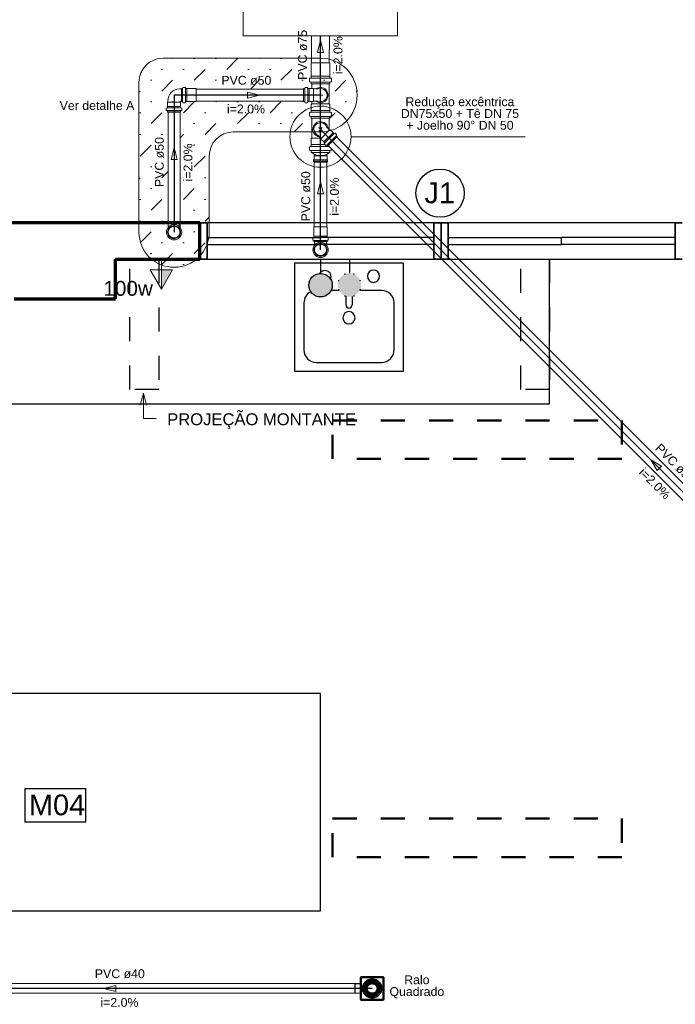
# Model space of a CAD drawing. Header units: metres. Extents: x -32 to 570, y -81 to 66.
# Tile 8 of 27: x -7.19 to -4.47, y -5.62 to -1.54. Entities that reach past the tile are written whole.
import ezdxf

# ---------------------------------------------------------------- set-up
doc = ezdxf.new("R2010")
doc.units = ezdxf.units.M
doc.linetypes.add('_Tracejado pequeno', pattern=[0.00225, 0.0015, -0.00075])
doc.linetypes.add('_Traço Ponto', pattern=[0.015, 0.01, -0.0025, 0, -0.0025])
for name, color, linetype, lineweight in [('A-ANNO-NOTE', 131, 'Continuous', 9), ('A-DETL', 90, 'Continuous', 25), ('A-DETL-GENF', 92, 'Continuous', 25), ('A-GLAZ', 151, 'Continuous', 25), ('A-WALL', 113, 'Continuous', 25), ('Cotas', 1, 'Continuous', 5), ('CV-Colunas', 1, 'Continuous', 30), ('CV-Textos coluna', 7, 'Continuous', 20), ('G-ANNO-TEXT', 231, 'Continuous', 9), ('P-HATCH', 8, 'Continuous', 5), ('P-SANR-FIXT', 6, 'Continuous', 25), ('Q-CASE', 31, 'Continuous', 25), ('Simbolos', 5, 'Continuous', 0), ('Simbolos_int', 174, 'Continuous', 5), ('TQ-Sentido tubo', 9, 'Continuous', 20), ('TQ-Tubos detalhe', 3, 'Continuous', 30)]:
    doc.layers.add(name, color=color, linetype=linetype, lineweight=lineweight)
doc.layers.add('Tinterno', color=9, linetype='Continuous')
doc.styles.add('Arial', font='arial.ttf', dxfattribs={"height": 0.049177})
doc.styles.add('Arial_1', font='arial.ttf', dxfattribs={"height": 0.061471})
doc.styles.add('Arial_6', font='arial.ttf', dxfattribs={"height": 0.086059})

# ---------------------------------------------------------------- blocks, each defined once
blk = doc.blocks.new('grq100mp')
at = {"layer": 'Tinterno'}
for p, q in [((-47.1, -44.1), (-47.1, 44.1)), ((-44.1, 47.1), (44.1, 47.1)), ((47.1, -44.1), (47.1, 44.1)), ((-40, 0.8), (-20, 0.8)), ((-39.3, 7.5), (-19.7, 3.3)), ((-38.9, 9.1), (-19.4, 5)), ((-36.9, 15.5), (-18.6, 7.4)), ((-36.2, 17), (-17.9, 8.9)), ((-32.9, 22.8), (-16.7, 11.1)), ((-31.9, 24.2), (-15.7, 12.4)), ((-27.4, 29.2), (-14, 14.3)), ((-26.1, 30.3), (-12.7, 15.4)), ((-20.7, 34.2), (-10.7, 16.9)), ((-19.3, 35.1), (-9.3, 17.7)), ((-13.2, 37.8), (-7, 18.7)), ((-11.5, 38.3), (-5.4, 19.3)), ((-5, 39.7), (-2.9, 19.8)), ((-3.3, 39.9), (-1.2, 20)), ((3.3, 39.9), (1.2, 20)), ((5, 39.7), (2.9, 19.8)), ((11.6, 38.3), (5.4, 19.3)), ((13.2, 37.8), (7, 18.7)), ((19.3, 35.1), (9.3, 17.7)), ((20.7, 34.2), (10.7, 16.9)), ((26.1, 30.3), (12.7, 15.4)), ((27.4, 29.2), (14, 14.3)), ((31.9, 24.2), (15.7, 12.4)), ((32.9, 22.8), (16.7, 11.1)), ((36.2, 17), (17.9, 8.9)), ((36.9, 15.5), (18.6, 7.4)), ((38.9, 9.1), (19.4, 5)), ((39.3, 7.5), (19.7, 3.3)), ((40, 0.8), (20, 0.8)), ((-40, -0.9), (-20, -0.9)), ((-39.3, -7.5), (-19.7, -3.3)), ((-38.9, -9.1), (-19.4, -5)), ((-36.9, -15.5), (-18.6, -7.4)), ((-36.2, -17), (-17.9, -8.9)), ((-32.9, -22.8), (-16.7, -11.1)), ((-31.9, -24.2), (-15.7, -12.4)), ((-27.4, -29.2), (-14, -14.3)), ((-26.1, -30.3), (-12.7, -15.4)), ((-20.7, -34.2), (-10.7, -16.9)), ((-19.3, -35.1), (-9.3, -17.7)), ((-13.2, -37.8), (-7, -18.7)), ((-11.6, -38.3), (-5.4, -19.3)), ((-5, -39.7), (-2.9, -19.8)), ((-3.3, -39.9), (-1.2, -20)), ((3.3, -39.9), (1.2, -20)), ((5, -39.7), (2.9, -19.8)), ((11.5, -38.3), (5.4, -19.3)), ((13.2, -37.8), (7, -18.7)), ((19.3, -35.1), (9.3, -17.7)), ((20.7, -34.2), (10.7, -16.9)), ((26.1, -30.3), (12.7, -15.4)), ((27.4, -29.2), (14, -14.3)), ((31.9, -24.2), (15.7, -12.4)), ((32.9, -22.8), (16.7, -11.1)), ((36.2, -17), (17.9, -8.9)), ((36.9, -15.5), (18.6, -7.4)), ((38.9, -9.1), (19.4, -5)), ((39.3, -7.5), (19.7, -3.3)), ((40, -0.9), (20, -0.9)), ((-44.1, -47.1), (44.1, -47.1))]:
    blk.add_line(p, q, dxfattribs=at)
for centre, radius, start, end in [((-44.1, 44.1), 3, 90, 180), ((44.1, 44.1), 3, 0, 90), ((0, 0), 40, 169.2176, 178.7824), ((0, 0), 39, 169.2489, 178.7511), ((0, 0), 40, 157.2176, 166.7824), ((0, 0), 39, 157.2489, 166.7511), ((0, 0), 40, 145.2176, 154.7824), ((0, 0), 39, 145.2489, 154.7511), ((0, 0), 40, 133.2176, 142.7824), ((0, 0), 39, 133.2489, 142.7511), ((0, 0), 40, 121.2176, 130.7824), ((0, 0), 39, 121.2489, 130.7511), ((0, 0), 21, 170.3197, 177.6803), ((0, 0), 21, 158.3197, 165.6803), ((0, 0), 20, 170.4358, 177.5642), ((0, 0), 20, 158.4358, 165.5642), ((0, 0), 40, 109.2176, 118.7824), ((0, 0), 39, 109.2489, 118.7511), ((0, 0), 21, 146.3197, 153.6803), ((0, 0), 20, 146.4358, 153.5642), ((0, 0), 21, 134.3197, 141.6803), ((0, 0), 20, 134.4358, 141.5642), ((0, 0), 21, 122.3197, 129.6803), ((0, 0), 20, 122.4358, 129.5642), ((0, 0), 40, 97.2176, 106.7824), ((0, 0), 39, 97.2489, 106.7511), ((0, 0), 21, 110.3197, 117.6803), ((0, 0), 20, 110.4358, 117.5642), ((0, 0), 21, 98.3197, 105.6803), ((0, 0), 20, 98.4358, 105.5642), ((0, 0), 40, 85.2176, 94.7824), ((0, 0), 39, 85.2489, 94.7511), ((0, 0), 21, 86.3197, 93.6803), ((0, 0), 20, 86.4358, 93.5642), ((0, 0), 20, 74.4358, 81.5642), ((0, 0), 21, 74.3197, 81.6803), ((0, 0), 39, 73.2489, 82.7511), ((0, 0), 40, 73.2176, 82.7824), ((0, 0), 20, 62.4358, 69.5642), ((0, 0), 21, 62.3197, 69.6803), ((0, 0), 20, 50.4358, 57.5642), ((0, 0), 21, 50.3197, 57.6803), ((0, 0), 39, 61.2489, 70.7511), ((0, 0), 40, 61.2176, 70.7824), ((0, 0), 20, 38.4358, 45.5642), ((0, 0), 21, 38.3197, 45.6803), ((0, 0), 20, 26.4358, 33.5642), ((0, 0), 21, 26.3197, 33.6803), ((0, 0), 20, 14.4358, 21.5642), ((0, 0), 21, 14.3197, 21.6803), ((0, 0), 20, 2.4358, 9.5642), ((0, 0), 39, 49.2489, 58.7511), ((0, 0), 40, 49.2176, 58.7824), ((0, 0), 21, 2.3197, 9.6803), ((0, 0), 39, 37.2489, 46.7511), ((0, 0), 40, 37.2176, 46.7824), ((0, 0), 39, 25.2489, 34.7511), ((0, 0), 40, 25.2176, 34.7824), ((0, 0), 39, 13.2489, 22.7511), ((0, 0), 40, 13.2176, 22.7824), ((0, 0), 39, 1.2489, 10.7511), ((0, 0), 40, 1.2176, 10.7824), ((0, 0), 40, 181.2176, 190.7824), ((0, 0), 39, 181.2489, 190.7511), ((0, 0), 40, 193.2176, 202.7824), ((0, 0), 39, 193.2489, 202.7511), ((0, 0), 40, 205.2176, 214.7824), ((0, 0), 39, 205.2489, 214.7511), ((0, 0), 40, 217.2176, 226.7824), ((0, 0), 39, 217.2489, 226.7511), ((0, 0), 40, 229.2176, 238.7824), ((0, 0), 39, 229.2489, 238.7511), ((0, 0), 21, 182.3197, 189.6803), ((0, 0), 21, 194.3197, 201.6803), ((0, 0), 20, 182.4358, 189.5642), ((0, 0), 20, 194.4358, 201.5642), ((0, 0), 40, 241.2176, 250.7824), ((0, 0), 21, 206.3197, 213.6803), ((0, 0), 39, 241.2489, 250.7511), ((0, 0), 20, 206.4358, 213.5642), ((0, 0), 21, 218.3197, 225.6803), ((0, 0), 20, 218.4358, 225.5642), ((0, 0), 21, 230.3197, 237.6803), ((0, 0), 20, 230.4358, 237.5642), ((0, 0), 40, 253.2176, 262.7824), ((0, 0), 39, 253.2489, 262.7511), ((0, 0), 21, 242.3197, 249.6803), ((0, 0), 20, 242.4358, 249.5642), ((0, 0), 21, 254.3197, 261.6803), ((0, 0), 20, 254.4358, 261.5642), ((0, 0), 40, 265.2176, 274.7824), ((0, 0), 39, 265.2489, 274.7511), ((0, 0), 21, 266.3197, 273.6803), ((0, 0), 20, 266.4358, 273.5642), ((0, 0), 20, 278.4358, 285.5642), ((0, 0), 21, 278.3197, 285.6803), ((0, 0), 39, 277.2489, 286.7511), ((0, 0), 40, 277.2176, 286.7824), ((0, 0), 20, 290.4358, 297.5642), ((0, 0), 21, 290.3197, 297.6803), ((0, 0), 20, 302.4358, 309.5642), ((0, 0), 21, 302.3197, 309.6803), ((0, 0), 39, 289.2489, 298.7511), ((0, 0), 40, 289.2176, 298.7824), ((0, 0), 20, 314.4358, 321.5642), ((0, 0), 21, 314.3197, 321.6803), ((0, 0), 20, 326.4358, 333.5642), ((0, 0), 21, 326.3197, 333.6803), ((0, 0), 20, 338.4358, 345.5642), ((0, 0), 21, 338.3197, 345.6803), ((0, 0), 20, 350.4358, 357.5642), ((0, 0), 39, 301.2489, 310.7511), ((0, 0), 21, 350.3197, 357.6803), ((0, 0), 40, 301.2176, 310.7824), ((0, 0), 39, 313.2489, 322.7511), ((0, 0), 40, 313.2176, 322.7824), ((0, 0), 39, 325.2489, 334.7511), ((0, 0), 40, 325.2176, 334.7824), ((0, 0), 39, 337.2489, 346.7511), ((0, 0), 40, 337.2176, 346.7824), ((0, 0), 39, 349.2489, 358.7511), ((0, 0), 40, 349.2176, 358.7824), ((-44.1, -44.1), 3, 180, 270), ((44.1, -44.1), 3, 270, 0)]:
    blk.add_arc(centre, radius, start, end, dxfattribs=at)

msp = doc.modelspace()

# ---------------------------------------------------------------- hatches: boundary and pattern name
at = {"layer": 'A-ANNO-NOTE'}
msp.add_hatch(color=253, dxfattribs=at).paths.add_polyline_path([(-6.6024, -2.5815), (-6.5559, -2.5815), (-6.6024, -2.6621)], flags=0)
at = {"layer": 'A-DETL-GENF'}
for color, points in [(256, [(-5.9423, -2.6938), (-5.9297, -2.6921), (-5.918, -2.6872), (-5.9079, -2.6795), (-5.8999, -2.6688), (-5.8953, -2.6577), (-5.8938, -2.6444), (-5.8953, -2.6326), (-5.9007, -2.6201), (-5.9079, -2.6108), (-5.918, -2.603), (-5.9297, -2.5982), (-5.9423, -2.5965), (-5.9549, -2.5982), (-5.9666, -2.603), (-5.9767, -2.6108), (-5.9844, -2.6208), (-5.9892, -2.6326), (-5.9909, -2.6451), (-5.9892, -2.6577), (-5.9844, -2.6695), (-5.9767, -2.6795), (-5.9666, -2.6872), (-5.9549, -2.6921)]), (5, [(-5.8224, -2.6931), (-5.8098, -2.6914), (-5.7981, -2.6865), (-5.788, -2.6788), (-5.7803, -2.6688), (-5.7754, -2.657), (-5.7738, -2.6444), (-5.7754, -2.6319), (-5.7803, -2.6201), (-5.788, -2.6101), (-5.7981, -2.6023), (-5.8098, -2.5975), (-5.8224, -2.5958), (-5.835, -2.5975), (-5.8467, -2.6023), (-5.8568, -2.6101), (-5.8645, -2.6201), (-5.8694, -2.6319), (-5.871, -2.6444), (-5.8694, -2.657), (-5.8645, -2.6688), (-5.8566, -2.679), (-5.8467, -2.6865), (-5.835, -2.6914)])]:
    msp.add_hatch(color=color, dxfattribs=at).paths.add_polyline_path(points, flags=0)
at = {"layer": 'P-HATCH'}
h = msp.add_hatch(dxfattribs=at)
h.set_pattern_fill('MUDST', color=6, scale=0.01, angle=45, style=0)
h.paths.add_polyline_path([(-5.9785, -1.953), (-5.9814, -1.953), (-5.9814, -1.947, 0.344151), (-5.9825, -1.9456), (-5.9867, -1.9444, -0.34137), (-5.9878, -1.943), (-5.9878, -1.9292), (-5.9827, -1.9288, 0.387902), (-5.9814, -1.9274), (-5.9814, -1.9206), (-5.9814, -1.8964), (-5.9785, -1.8939), (-5.9785, -1.8846), (-5.9897, -1.8846), (-5.99, -1.8846), (-5.9947, -1.8846, 1.588954), (-5.9963, -1.8873, -0.687363), (-5.997, -1.8891), (-6.0065, -1.8891), (-6.0075, -1.8853, 0.344151), (-6.0085, -1.8846), (-6.0127, -1.8846), (-6.0127, -1.8823), (-6.4574, -1.8824), (-6.4574, -1.8846), (-6.4964, -1.8846), (-6.4966, -1.8846), (-6.5014, -1.8846, 1.59757), (-6.503, -1.8873, -0.636078), (-6.5035, -1.8891), (-6.5132, -1.8891), (-6.5141, -1.8853, 0.383956), (-6.5152, -1.8846), (-6.5194, -1.8846), (-6.5194, -1.8828), (-6.5234, -1.8828, 0.414214), (-6.5244, -1.8838), (-6.5244, -1.8861), (-6.5224, -1.8878), (-6.5224, -1.9047), (-6.5224, -1.905), (-6.5224, -1.9098, 1.588954), (-6.5196, -1.9114, -0.687363), (-6.5178, -1.912), (-6.5178, -1.9217), (-6.5216, -1.9227, 0.344151), (-6.5224, -1.9236), (-6.5224, -1.9279), (-6.5246, -1.9279), (-6.5246, -2.3871), (-6.404, -2.3871), (-6.404, -2.1102, -0.414214), (-6.304, -2.0102), (-5.9785, -2.0102)])
h.paths.add_polyline_path([(-5.9813, -1.7244), (-5.9796, -1.7244), (-5.9796, -1.7044), (-6.5952, -1.7044, 0.414214), (-6.6952, -1.8044), (-6.6952, -2.3871), (-6.5746, -2.3871), (-6.5746, -1.9279), (-6.5773, -1.9279), (-6.5773, -1.9236, 0.414214), (-6.5783, -1.9226), (-6.5785, -1.9225), (-6.5819, -1.9217), (-6.5819, -1.9111), (-6.5783, -1.9108, 0.387902), (-6.5773, -1.9098), (-6.5773, -1.905), (-6.5773, -1.8878), (-6.5753, -1.8861), (-6.5496, -1.8861), (-6.5496, -1.8573), (-6.5194, -1.8573), (-6.5194, -1.8301), (-6.5149, -1.8301, 0.304544), (-6.5141, -1.8293), (-6.5132, -1.8256), (-6.5026, -1.8256), (-6.5023, -1.8292, 0.390984), (-6.5013, -1.8301), (-6.4966, -1.8301), (-6.4963, -1.8301), (-6.4574, -1.8301), (-6.4574, -1.8324), (-6.0127, -1.8323), (-6.0127, -1.8301), (-6.0085, -1.8301, 0.344151), (-6.0075, -1.8293), (-6.0065, -1.8256), (-5.996, -1.8256), (-5.9957, -1.8292, 0.387902), (-5.9947, -1.8301), (-5.99, -1.8301), (-5.9897, -1.8301), (-5.9785, -1.8301), (-5.9785, -1.8114), (-5.9814, -1.8114), (-5.9814, -1.8053, 0.344151), (-5.9825, -1.8039), (-5.9867, -1.8028, -0.34137), (-5.9878, -1.8014), (-5.9878, -1.7876), (-5.9827, -1.7871, 0.387902), (-5.9814, -1.7857), (-5.9814, -1.779)])
h.paths.add_polyline_path([(-5.9059, -1.7091), (-5.9059, -1.7244), (-5.9037, -1.7244), (-5.9037, -1.78), (-5.9037, -1.7857, 0.391491), (-5.9024, -1.7871), (-5.9024, -1.7871, -0.388317), (-5.9037, -1.7857), (-5.9037, -1.779), (-5.9423, -1.779), (-5.9423, -1.8114), (-5.9037, -1.8114), (-5.9037, -1.8053, -0.344151), (-5.9026, -1.8039), (-5.8984, -1.8028), (-5.9026, -1.8039, 0.344151), (-5.9037, -1.8053), (-5.9037, -1.8114), (-5.9066, -1.8114), (-5.9066, -1.8855), (-5.9066, -1.8939), (-5.9037, -1.8964), (-5.9037, -1.9206), (-5.9037, -1.9274, 0.387902), (-5.9024, -1.9288), (-5.9024, -1.9288, -0.388317), (-5.9037, -1.9274), (-5.9037, -1.9206), (-5.9423, -1.9206), (-5.9423, -1.953), (-5.9037, -1.953), (-5.9037, -1.947, -0.344151), (-5.9026, -1.9456), (-5.8984, -1.9445), (-5.9026, -1.9456, 0.344151), (-5.9037, -1.947), (-5.9037, -1.953), (-5.9065, -1.953), (-5.9065, -1.9994), (-5.9046, -2.0013), (-5.902, -2.0011), (-5.8993, -2.0038, 0.761696)])
h.paths.add_polyline_path([(-6.404, -2.3871), (-6.4124, -2.3871), (-6.4124, -2.4471), (-6.4056, -2.4471, 0.0376), (-6.404, -2.4253)])
h.paths.add_polyline_path([(-6.4056, -2.4471), (-6.4124, -2.4471), (-6.4124, -2.474, 0.047709)])
h.paths.add_polyline_path([(-6.4124, -2.3871), (-6.4424, -2.3871), (-6.4424, -2.5238, 0.10087), (-6.4124, -2.474)])
h.paths.add_polyline_path([(-6.4424, -2.3871), (-6.5246, -2.3871), (-6.6952, -2.3871), (-6.6952, -2.4253, 0.222479), (-6.6428, -2.5371), (-6.6124, -2.5371), (-6.4563, -2.5371, 0.033141), (-6.4424, -2.5238)])
h.paths.add_polyline_path([(-6.5814, -2.4253, -1), (-6.5178, -2.4253, -1)], flags=16)
h.paths.add_polyline_path([(-6.5769, -2.4253, -1), (-6.5222, -2.4253, -1)], flags=0)
h.paths.add_polyline_path([(-6.5746, -2.4253, -1), (-6.5246, -2.4253, -1)], flags=0)
h.paths.add_polyline_path([(-6.4563, -2.5371), (-6.6024, -2.5371), (-6.6024, -2.5609, 0.273068)])
h.paths.add_polyline_path([(-6.6024, -2.5371), (-6.6124, -2.5371), (-6.6124, -2.5566, 0.018719), (-6.6024, -2.5609)])
h.paths.add_polyline_path([(-6.6124, -2.5371), (-6.6428, -2.5371, 0.062365), (-6.6124, -2.5566)])
h.paths.add_polyline_path([(-6.4546, -2.2247), (-6.4546, -2.0486), (-6.53, -2.0486), (-6.53, -2.2247)], flags=24)
h.paths.add_polyline_path([(-6.3397, -1.9523), (-6.1636, -1.9523), (-6.1636, -1.8769), (-6.3397, -1.8769)], flags=24)
h.paths.add_polyline_path([(-6.5736, -2.2485), (-6.5736, -2.0228), (-6.649, -2.0228), (-6.649, -2.2485)], flags=25)
h.paths.add_polyline_path([(-6.3635, -1.8333), (-6.1378, -1.8333), (-6.1378, -1.7579), (-6.3635, -1.7579)], flags=25)
h.paths.add_polyline_path([(-5.9798, -1.8045), (-5.9798, -1.5788), (-6.0552, -1.5788), (-6.0552, -1.8045)], flags=9)
h.paths.add_polyline_path([(-5.8327, -1.7805), (-5.8327, -1.6044), (-5.9081, -1.6044), (-5.9081, -1.7805)], flags=9)

# ---------------------------------------------------------------- linework, layer by layer
at = {"layer": 'A-ANNO-NOTE', "color": 253}
for p, q in [((-6.6024, -2.5815), (-6.6024, -2.5371)), ((-6.6024, -2.6621), (-6.6489, -2.5815)), ((-6.6489, -2.5815), (-6.5559, -2.5815)), ((-6.6024, -2.6621), (-6.5559, -2.5815)), ((-6.6024, -2.5815), (-6.6024, -2.6621)), ((-6.6024, -2.6621), (-6.5559, -2.5815)), ((-6.5559, -2.5815), (-6.6024, -2.5815))]:
    msp.add_line(p, q, dxfattribs=at)
at = {"layer": 'A-DETL', "color": 252, "linetype": '_Tracejado pequeno'}
for p, q in [((-6.7324, -2.5371), (-6.6124, -2.5371)), ((-6.7324, -3.0771), (-6.7324, -2.5371)), ((-6.6124, -2.5371), (-6.6124, -3.0771)), ((-5.1124, -2.5371), (-4.9924, -2.5371)), ((-5.1124, -3.0771), (-5.1124, -2.5371)), ((-4.9924, -2.5371), (-4.9924, -3.0771)), ((-6.6124, -3.0771), (-6.7324, -3.0771)), ((-4.9924, -3.0771), (-5.1124, -3.0771))]:
    msp.add_line(p, q, dxfattribs=at)
at = {"layer": 'A-DETL'}
msp.add_line((-5.9423, -2.5371), (-5.9423, -2.5965), dxfattribs=at)
at = {"layer": 'A-DETL', "color": 5}
msp.add_line((-5.8224, -2.5364), (-5.8224, -2.5958), dxfattribs=at)
at = {"layer": 'A-DETL', "color": 252, "linetype": '_Traço Ponto', "lineweight": 50}
for p, q in [((-5.8924, -3.2051), (-4.6924, -3.2051)), ((-5.8924, -3.3651), (-5.8924, -3.2051)), ((-4.6924, -3.2051), (-4.6924, -3.3651)), ((-4.6924, -3.3651), (-5.8924, -3.3651)), ((-5.8924, -4.8551), (-4.6924, -4.8551)), ((-5.8924, -5.0151), (-5.8924, -4.8551)), ((-4.6924, -4.8551), (-4.6924, -5.0151)), ((-4.6924, -5.0151), (-5.8924, -5.0151))]:
    msp.add_line(p, q, dxfattribs=at)
at = {"layer": 'A-DETL', "color": 252}
for p, q in [((-7.1674, -4.7304), (-6.9174, -4.7304)), ((-7.1674, -4.8704), (-7.1674, -4.7304)), ((-6.9174, -4.7304), (-6.9174, -4.8704)), ((-6.9174, -4.8704), (-7.1674, -4.8704))]:
    msp.add_line(p, q, dxfattribs=at)
msp.add_circle((-5.4467, -2.2638), 0.1, dxfattribs=at)
at = {"layer": 'A-DETL'}
msp.add_circle((-5.9423, -2.6451), 0.0486, dxfattribs=at)
at = {"layer": 'A-DETL', "color": 252}
for start, end in [(109.9712, 115.0288), (154.9712, 160.0288), (199.9712, 205.0288), (244.9712, 250.0288), (289.9712, 295.0288), (334.9712, 340.0288)]:
    msp.add_arc((-5.8224, -2.6444), 0.0486, start, end, dxfattribs=at)
at = {"layer": 'A-DETL', "color": 5}
for start, end in [(64.9712, 70.0288), (19.9712, 25.0288)]:
    msp.add_arc((-5.8224, -2.6444), 0.0486, start, end, dxfattribs=at)
at = {"layer": 'A-GLAZ', "color": 253, "lineweight": 35}
for p, q in [((-6.4124, -2.3871), (-6.4424, -2.3871)), ((-6.4424, -2.3871), (-6.4424, -2.5371)), ((-6.4124, -2.5371), (-6.4124, -2.3871)), ((-5.4724, -2.3871), (-5.4724, -2.5371)), ((-5.4424, -2.3871), (-5.4724, -2.3871)), ((-5.4424, -2.5371), (-5.4424, -2.3871)), ((-5.4124, -2.3871), (-5.4424, -2.3871)), ((-5.4424, -2.3871), (-5.4424, -2.5371)), ((-5.4124, -2.5371), (-5.4124, -2.3871)), ((-4.4724, -2.3871), (-4.4724, -2.5371)), ((-4.4424, -2.3871), (-4.4724, -2.3871)), ((-6.4424, -2.5371), (-6.4124, -2.5371)), ((-5.4724, -2.5371), (-5.4424, -2.5371)), ((-5.4424, -2.5371), (-5.4124, -2.5371)), ((-4.4724, -2.5371), (-4.4424, -2.5371))]:
    msp.add_line(p, q, dxfattribs=at)
at = {"layer": 'A-GLAZ', "color": 253}
for p, q in [((-5.4724, -2.3871), (-6.4124, -2.3871)), ((-4.4724, -2.3871), (-5.4124, -2.3871)), ((-6.4124, -2.4771), (-6.4124, -2.4471)), ((-6.4124, -2.4471), (-5.9424, -2.4471)), ((-5.9424, -2.4771), (-5.9424, -2.4471)), ((-5.4724, -2.4471), (-5.9424, -2.4471)), ((-5.9424, -2.4771), (-5.9424, -2.4471)), ((-5.4724, -2.4771), (-5.4724, -2.4471)), ((-5.4124, -2.4771), (-5.4124, -2.4471)), ((-5.4124, -2.4471), (-4.9424, -2.4471)), ((-4.9424, -2.4771), (-4.9424, -2.4471)), ((-4.4724, -2.4471), (-4.9424, -2.4471)), ((-4.9424, -2.4771), (-4.9424, -2.4471)), ((-4.4724, -2.4771), (-4.4724, -2.4471)), ((-6.4124, -2.4771), (-5.9424, -2.4771)), ((-5.4724, -2.4771), (-5.9424, -2.4771)), ((-5.4124, -2.4771), (-4.9424, -2.4771)), ((-4.4724, -2.4771), (-4.9424, -2.4771)), ((-6.4124, -2.5371), (-5.4724, -2.5371)), ((-5.4124, -2.5371), (-4.4724, -2.5371))]:
    msp.add_line(p, q, dxfattribs=at)
at = {"layer": 'A-WALL', "color": 253, "lineweight": 70}
for p, q in [((-6.4424, -2.3871), (-7.8824, -2.3871)), ((-6.4424, -2.5371), (-6.4424, -2.3871)), ((-6.7924, -2.5371), (-6.4424, -2.5371)), ((-6.7924, -2.7021), (-6.7924, -2.5371)), ((-7.2124, -2.7021), (-6.7924, -2.7021))]:
    msp.add_line(p, q, dxfattribs=at)
at = {"layer": 'Cotas', "color": 6}
for p, q in [((-5.9432, -1.7044), (-6.5952, -1.7044)), ((-6.6952, -2.4253), (-6.6952, -1.8044)), ((-5.9432, -2.0102), (-6.304, -2.0102)), ((-6.404, -2.4253), (-6.404, -2.1102))]:
    msp.add_line(p, q, dxfattribs=at)
at = {"layer": 'Cotas'}
msp.add_line((-5.8159, -2.0299), (-5.0944, -2.0299), dxfattribs=at)
msp.add_circle((-5.9426, -2.0299), 0.1267, dxfattribs=at)
at = {"layer": 'Cotas', "color": 6}
for centre, radius, start, end in [((-6.5952, -1.8044), 0.1, 90, 180), ((-5.9432, -1.8573), 0.1529, 270, 90), ((-6.304, -2.1102), 0.1, 90, 180), ((-6.5496, -2.4253), 0.1456, 180, 360)]:
    msp.add_arc(centre, radius, start, end, dxfattribs=at)
at = {"layer": 'CV-Colunas', "linetype": 'Continuous'}
for p, q in [((-5.9426, -1.8573), (-6.5499, -1.8573)), ((-6.5496, -1.8573), (-6.5496, -2.4253))]:
    msp.add_line(p, q, dxfattribs=at)
msp.add_circle((-6.5496, -2.4253), 0.025, dxfattribs=at)
at = {"layer": 'G-ANNO-TEXT', "color": 253}
for p, q in [((-6.6771, -3.0917), (-6.6905, -3.1417)), ((-6.6771, -3.0917), (-6.6637, -3.1417)), ((-6.6771, -3.0917), (-6.6771, -3.1977)), ((-6.6771, -3.1977), (-6.6235, -3.1977))]:
    msp.add_line(p, q, dxfattribs=at)
at = {"layer": 'P-SANR-FIXT', "color": 253}
for p, q in [((-5.8652, -2.6671), (-5.8992, -2.6671)), ((-5.837, -2.6906), (-5.837, -2.727)), ((-5.8116, -2.6916), (-5.8116, -2.727)), ((-5.6882, -2.6671), (-5.7796, -2.6671)), ((-6.0112, -2.7179), (-6.0112, -2.9139)), ((-5.6374, -2.9139), (-5.6374, -2.7179)), ((-5.9604, -2.9647), (-5.6882, -2.9647))]:
    msp.add_line(p, q, dxfattribs=at)
for centre, radius, start, end in [((-5.9243, -2.6099), 0.0254, 360, 149.4032), ((-5.9243, -2.6099), 0.0254, 337.9246, 0), ((-5.7227, -2.6078), 0.0254, 360, 180), ((-5.7227, -2.6078), 0.0254, 180, 0), ((-5.9604, -2.7179), 0.0508, 115.5928, 180), ((-5.6882, -2.7179), 0.0508, 360, 90), ((-5.8243, -2.727), 0.0127, 180, 0), ((-5.8243, -2.7801), 0.0254, 360, 180), ((-5.8243, -2.7801), 0.0254, 180, 0), ((-5.9604, -2.9139), 0.0508, 180, 270), ((-5.6882, -2.9139), 0.0508, 270, 0)]:
    msp.add_arc(centre, radius, start, end, dxfattribs=at)
at = {"layer": 'Q-CASE', "color": 253}
for p, q in [((-6.0493, -3.0028), (-6.0493, -2.5528)), ((-6.0493, -2.5528), (-5.5993, -2.5528)), ((-5.5993, -2.5528), (-5.5993, -3.0028)), ((-4.9924, -3.1371), (-4.9924, -2.5371)), ((-5.5993, -3.0028), (-6.0493, -3.0028)), ((-9.7424, -3.1371), (-4.9924, -3.1371)), ((-5.9424, -4.3371), (-7.8424, -4.3371)), ((-5.9424, -5.2371), (-5.9424, -4.3371)), ((-7.8424, -5.2371), (-5.9424, -5.2371))]:
    msp.add_line(p, q, dxfattribs=at)
at = {"layer": 'Simbolos'}
for p, q in [((-5.9795, -1.6112), (-5.9796, -1.7244)), ((-5.9058, -1.6112), (-5.9059, -1.7244)), ((-5.9813, -1.779), (-5.9813, -1.7244)), ((-5.9037, -1.78), (-5.9037, -1.7244)), ((-5.9878, -1.8014), (-5.9878, -1.7889)), ((-5.9867, -1.7875), (-5.9828, -1.7871)), ((-5.9814, -1.7857), (-5.9814, -1.779)), ((-5.9037, -1.7857), (-5.9037, -1.779)), ((-5.8984, -1.7875), (-5.9023, -1.7871)), ((-5.8973, -1.8014), (-5.8973, -1.7889)), ((-6.5262, -1.8319), (-6.5194, -1.8319)), ((-6.5193, -1.8301), (-6.5194, -1.8846)), ((-6.5193, -1.8301), (-6.5151, -1.8301)), ((-6.5133, -1.8263), (-6.5141, -1.8293)), ((-6.5123, -1.8256), (-6.5036, -1.8256)), ((-6.5026, -1.8264), (-6.5024, -1.8291)), ((-6.5013, -1.8301), (-6.4966, -1.8301)), ((-6.4966, -1.8301), (-6.4963, -1.8301)), ((-6.4963, -1.8301), (-6.4574, -1.8301)), ((-6.0127, -1.8323), (-6.4574, -1.8324)), ((-6.0127, -1.8846), (-6.0127, -1.8301)), ((-6.0127, -1.8301), (-6.0085, -1.8301)), ((-6.0127, -1.8846), (-6.0127, -1.8301)), ((-6.0127, -1.8301), (-6.0127, -1.8846)), ((-6.0067, -1.8263), (-6.0075, -1.8293)), ((-6.0057, -1.8256), (-5.997, -1.8256)), ((-5.996, -1.8263), (-5.9957, -1.8291)), ((-5.9947, -1.8301), (-5.99, -1.8301)), ((-5.99, -1.8301), (-5.9897, -1.8301)), ((-5.9897, -1.8301), (-5.973, -1.8301)), ((-5.9867, -1.8028), (-5.9825, -1.8039)), ((-5.9814, -1.8114), (-5.9814, -1.8053)), ((-5.9037, -1.8114), (-5.9814, -1.8114)), ((-5.9785, -1.8301), (-5.9785, -1.8114)), ((-5.973, -1.8301), (-5.9712, -1.8321)), ((-5.9712, -1.8321), (-5.953, -1.8321)), ((-5.9066, -1.8855), (-5.9066, -1.8114)), ((-5.9037, -1.8114), (-5.9037, -1.8053)), ((-5.8984, -1.8028), (-5.9027, -1.8039)), ((-6.5819, -1.9209), (-6.5819, -1.912)), ((-6.5811, -1.911), (-6.5783, -1.9108)), ((-6.5773, -1.8878), (-6.5753, -1.8861)), ((-6.5773, -1.9047), (-6.5773, -1.8878)), ((-6.5773, -1.905), (-6.5773, -1.9047)), ((-6.5773, -1.9098), (-6.5773, -1.905)), ((-6.5753, -1.8861), (-6.5753, -1.881)), ((-6.5244, -1.8861), (-6.5244, -1.8838)), ((-6.5224, -1.8878), (-6.5244, -1.8861)), ((-6.5234, -1.8828), (-6.5194, -1.8828)), ((-6.5224, -1.9047), (-6.5224, -1.8878)), ((-6.5224, -1.905), (-6.5224, -1.9047)), ((-6.5224, -1.9098), (-6.5224, -1.905)), ((-6.5186, -1.911), (-6.5214, -1.9108)), ((-6.5194, -1.8846), (-6.5151, -1.8846)), ((-6.5178, -1.9209), (-6.5178, -1.912)), ((-6.5134, -1.8883), (-6.5141, -1.8853)), ((-6.5124, -1.8891), (-6.5036, -1.8891)), ((-6.5026, -1.8883), (-6.5024, -1.8856)), ((-6.5014, -1.8846), (-6.4966, -1.8846)), ((-6.4966, -1.8846), (-6.4964, -1.8846)), ((-6.4964, -1.8846), (-6.4574, -1.8846)), ((-6.0127, -1.8823), (-6.4574, -1.8824)), ((-6.0127, -1.8846), (-6.0085, -1.8846)), ((-6.0067, -1.8883), (-6.0075, -1.8853)), ((-6.0057, -1.8891), (-5.997, -1.8891)), ((-5.996, -1.8883), (-5.9957, -1.8856)), ((-5.9947, -1.8846), (-5.99, -1.8846)), ((-5.99, -1.8846), (-5.9897, -1.8846)), ((-5.9897, -1.8846), (-5.973, -1.8846)), ((-5.9814, -1.8964), (-5.9785, -1.8939)), ((-5.9814, -1.9206), (-5.9814, -1.8964)), ((-5.9785, -1.8939), (-5.9785, -1.8846)), ((-5.973, -1.8846), (-5.9712, -1.8826)), ((-5.9712, -1.8826), (-5.953, -1.8826)), ((-5.9066, -1.8939), (-5.9066, -1.8855)), ((-5.9037, -1.8964), (-5.9066, -1.8939)), ((-5.9037, -1.9206), (-5.9037, -1.8964)), ((-6.5811, -1.9219), (-6.5781, -1.9226)), ((-6.5809, -1.9209), (-6.5188, -1.9209)), ((-6.5773, -1.9279), (-6.5773, -1.9236)), ((-6.5773, -1.9279), (-6.5224, -1.9279)), ((-6.5746, -2.4049), (-6.5746, -1.9279)), ((-6.5246, -2.4049), (-6.5246, -1.9279)), ((-6.5224, -1.9279), (-6.5224, -1.9236)), ((-6.5186, -1.9219), (-6.5216, -1.9226)), ((-5.9878, -1.943), (-5.9878, -1.9306)), ((-5.9867, -1.9291), (-5.9828, -1.9288)), ((-5.9867, -1.9445), (-5.9825, -1.9455)), ((-5.9814, -1.9274), (-5.9814, -1.9206)), ((-5.9814, -1.953), (-5.9814, -1.947)), ((-5.9037, -1.953), (-5.9814, -1.953)), ((-5.9785, -2.0271), (-5.9785, -1.953)), ((-5.9065, -1.9994), (-5.9065, -1.953)), ((-5.9037, -1.9274), (-5.9037, -1.9206)), ((-5.9037, -1.953), (-5.9037, -1.947)), ((-5.8984, -1.9445), (-5.9027, -1.9455)), ((-5.8984, -1.9291), (-5.9023, -1.9288)), ((-5.8973, -1.943), (-5.8973, -1.9306)), ((-5.9046, -2.0013), (-5.9175, -1.9884)), ((-5.9813, -2.038), (-5.9785, -2.0355)), ((-5.9813, -2.0622), (-5.9813, -2.038)), ((-5.9785, -2.0355), (-5.9785, -2.0271)), ((-5.9403, -2.037), (-5.9532, -2.0241)), ((-5.9405, -2.0396), (-5.9403, -2.037)), ((-5.9287, -2.0515), (-5.9405, -2.0396)), ((-5.8739, -2.0292), (-5.9124, -2.0677)), ((-5.902, -2.0011), (-5.9046, -2.0013)), ((-5.8901, -2.0129), (-5.902, -2.0011)), ((-5.89, -2.0131), (-5.8901, -2.0129)), ((-5.8866, -2.0165), (-5.89, -2.0131)), ((-5.8831, -2.0147), (-5.8852, -2.0165)), ((-5.8756, -2.0211), (-5.8818, -2.0149)), ((-5.8755, -2.0223), (-5.8771, -2.025)), ((-5.8739, -2.0292), (-5.8769, -2.0262)), ((-5.8756, -2.0309), (-4.0111, -3.8952)), ((-5.9877, -2.0847), (-5.9877, -2.0722)), ((-5.9867, -2.0708), (-5.9827, -2.0704)), ((-5.9813, -2.069), (-5.9813, -2.0622)), ((-5.9285, -2.0517), (-5.9287, -2.0515)), ((-5.9251, -2.055), (-5.9285, -2.0517)), ((-5.9269, -2.0585), (-5.9251, -2.0564)), ((-5.9205, -2.066), (-5.9267, -2.0598)), ((-5.9193, -2.0661), (-5.9166, -2.0646)), ((-5.9124, -2.0677), (-5.9154, -2.0647)), ((-5.911, -2.0663), (-4.0464, -3.9305)), ((-5.8972, -2.0847), (-5.8972, -2.0797)), ((-5.9867, -2.0861), (-5.9824, -2.0872)), ((-5.9813, -2.0947), (-5.9813, -2.0886)), ((-5.9813, -2.0947), (-5.9037, -2.0947)), ((-5.9037, -2.0947), (-5.9037, -2.0886)), ((-5.8983, -2.0861), (-5.9026, -2.0872)), ((-5.9691, -2.1358), (-5.9691, -2.4026)), ((-5.9158, -2.1358), (-5.9158, -2.4026)), ((-5.9695, -2.4415), (-5.9695, -2.4026)), ((-5.915, -2.4416), (-5.915, -2.4026)), ((-5.9732, -2.4478), (-5.9705, -2.4475)), ((-5.9695, -2.4418), (-5.9695, -2.4415)), ((-5.9695, -2.4465), (-5.9695, -2.4418)), ((-5.915, -2.4418), (-5.915, -2.4416)), ((-5.915, -2.4466), (-5.915, -2.4418)), ((-5.9113, -2.4478), (-5.914, -2.4476)), ((-5.974, -2.4575), (-5.974, -2.4488)), ((-5.9733, -2.4585), (-5.9703, -2.4593)), ((-5.9695, -2.4645), (-5.9695, -2.4603)), ((-5.9695, -2.4645), (-5.915, -2.4646)), ((-5.9675, -2.4795), (-5.9675, -2.4645)), ((-5.917, -2.4795), (-5.917, -2.4645)), ((-5.915, -2.4646), (-5.915, -2.4603)), ((-5.9113, -2.4586), (-5.9143, -2.4593)), ((-5.9105, -2.4575), (-5.9105, -2.4488)), ((-7.7342, -5.5389), (-5.7782, -5.5389)), ((-7.7342, -5.5789), (-5.7782, -5.5789))]:
    msp.add_line(p, q, dxfattribs=at)
at = {"layer": 'Simbolos', "color": 5}
for p, q in [((-5.9802, -2.0957), (-5.9802, -2.0947)), ((-5.9044, -2.0957), (-5.9802, -2.0957)), ((-5.9802, -2.0957), (-5.9666, -2.1035)), ((-5.9692, -2.1096), (-5.9684, -2.1088)), ((-5.9154, -2.1096), (-5.9692, -2.1096)), ((-5.9692, -2.1258), (-5.9692, -2.1096)), ((-5.9684, -2.1088), (-5.9684, -2.1025)), ((-5.9044, -2.0957), (-5.918, -2.1035)), ((-5.9162, -2.1088), (-5.9162, -2.1025)), ((-5.9154, -2.1096), (-5.9162, -2.1088)), ((-5.9154, -2.1258), (-5.9154, -2.1096)), ((-5.9044, -2.0957), (-5.9044, -2.0947)), ((-5.9714, -2.1326), (-5.9714, -2.1268)), ((-5.9709, -2.1263), (-5.9697, -2.1263)), ((-5.9709, -2.1268), (-5.9136, -2.1268)), ((-5.9136, -2.1326), (-5.9709, -2.1326)), ((-5.9709, -2.1331), (-5.9697, -2.1331)), ((-5.9692, -2.1358), (-5.9692, -2.1337)), ((-5.9154, -2.1358), (-5.9692, -2.1358)), ((-5.9154, -2.1358), (-5.9154, -2.1337)), ((-5.9136, -2.1263), (-5.9149, -2.1263)), ((-5.9136, -2.1331), (-5.9149, -2.1331)), ((-5.9131, -2.1326), (-5.9131, -2.1268)), ((-5.8007, -5.5763), (-5.8007, -5.5415)), ((-5.7992, -5.54), (-5.7782, -5.54)), ((-5.7782, -5.6038), (-5.7782, -5.514)), ((-5.7732, -5.509), (-5.6834, -5.509)), ((-5.7731, -5.6012), (-5.7731, -5.5167)), ((-5.6861, -5.5142), (-5.7706, -5.5142)), ((-5.6836, -5.6012), (-5.6836, -5.5167)), ((-5.6784, -5.6038), (-5.6784, -5.514)), ((-5.7992, -5.5778), (-5.7782, -5.5778)), ((-5.7732, -5.6088), (-5.6834, -5.6088)), ((-5.6861, -5.6037), (-5.7706, -5.6037))]:
    msp.add_line(p, q, dxfattribs=at)
at = {"layer": 'Simbolos'}
for points in [[(-5.6227, -1.6112), (-5.6227, -0.9712), (-6.2627, -0.9712), (-6.2627, -0.9712)], [(-6.2627, -0.9712), (-6.2627, -1.6112), (-5.6227, -1.6112), (-5.6227, -1.6112)]]:
    msp.add_lwpolyline(points, dxfattribs=at)
for centre in [(-6.5496, -2.4253), (-5.9423, -2.4988)]:
    msp.add_circle(centre, 0.0318, dxfattribs=at)
for centre, radius, start, end in [((-5.9864, -1.7889), 0.00143, 95, 180), ((-5.9828, -1.7857), 0.00143, 275, 0), ((-5.9023, -1.7857), 0.00143, 180, 265), ((-5.8987, -1.7889), 0.00143, 0, 85), ((-6.5262, -1.881), 0.0493, 90, 180), ((-6.5151, -1.8291), 0.001, 269.9737, 344.9737), ((-6.5123, -1.8266), 0.001, 89.9737, 164.9737), ((-6.5036, -1.8266), 0.001, 4.9737, 89.9737), ((-6.5013, -1.8291), 0.001, 184.9737, 269.9737), ((-6.0085, -1.8291), 0.001, 270, 345), ((-6.0057, -1.8266), 0.001, 90, 165), ((-5.997, -1.8266), 0.001, 5, 90), ((-5.9947, -1.8291), 0.001, 185, 270), ((-5.9864, -1.8014), 0.00143, 180, 255), ((-5.9828, -1.8053), 0.00143, 0, 75), ((-5.9427, -1.8573), 0.0273, 247.953, 112.047), ((-5.9023, -1.8053), 0.00143, 105, 180), ((-5.8987, -1.8014), 0.00143, 285, 0), ((-6.5809, -1.912), 0.00101, 95, 180), ((-6.5783, -1.9098), 0.00101, 274.9999, 360), ((-6.5234, -1.8838), 0.00101, 90, 180), ((-6.5214, -1.9098), 0.00101, 180, 264.9999), ((-6.5188, -1.912), 0.00101, 360, 85), ((-6.5151, -1.8856), 0.001, 14.9737, 89.9737), ((-6.5124, -1.8881), 0.001, 194.9737, 269.9737), ((-6.5036, -1.8881), 0.001, 269.9737, 354.9737), ((-6.5014, -1.8856), 0.001, 89.9737, 174.9737), ((-6.0085, -1.8856), 0.001, 15, 90), ((-6.0057, -1.8881), 0.001, 195, 270), ((-5.997, -1.8881), 0.001, 270, 355), ((-5.9947, -1.8856), 0.001, 90, 175), ((-6.5809, -1.9209), 0.00101, 180, 255), ((-6.5783, -1.9236), 0.00101, 360, 75), ((-6.5214, -1.9236), 0.00101, 105, 180), ((-6.5188, -1.9209), 0.00101, 284.9998, 360), ((-5.9864, -1.9306), 0.00143, 95, 180), ((-5.9864, -1.943), 0.00143, 180, 255), ((-5.9828, -1.9274), 0.00143, 275, 0), ((-5.9828, -1.947), 0.00143, 0, 75), ((-5.9023, -1.9274), 0.00143, 180, 265), ((-5.9023, -1.947), 0.00143, 105, 180), ((-5.8987, -1.9306), 0.00143, 0, 85), ((-5.8987, -1.943), 0.00143, 285, 0), ((-5.9426, -1.999), 0.0273, 22.953, 247.047), ((-5.8859, -2.0158), 0.001, 225, 310), ((-5.8825, -2.0156), 0.001, 45, 130), ((-5.8762, -2.0255), 0.001, 150, 225), ((-5.8763, -2.0218), 0.001, 330, 45), ((-5.9863, -2.0722), 0.00143, 95, 180), ((-5.9827, -2.069), 0.00143, 275, 0), ((-5.926, -2.0591), 0.001, 140, 225), ((-5.9258, -2.0557), 0.001, 320, 45), ((-5.9198, -2.0653), 0.001, 225, 300), ((-5.9161, -2.0654), 0.001, 45, 120), ((-5.9863, -2.0847), 0.00143, 180, 255), ((-5.9827, -2.0886), 0.00143, 0, 75), ((-5.9022, -2.0886), 0.00143, 105, 180), ((-5.8987, -2.0847), 0.00143, 285, 0), ((-5.9705, -2.4465), 0.001, 274.9737, 359.9737), ((-5.914, -2.4465), 0.001, 179.9737, 264.9737), ((-5.973, -2.4488), 0.001, 94.9737, 179.9737), ((-5.973, -2.4575), 0.001, 179.9737, 254.9737), ((-5.9705, -2.4603), 0.001, 359.9737, 74.9737), ((-5.914, -2.4603), 0.001, 104.9737, 179.9737), ((-5.9115, -2.4488), 0.001, 359.9737, 84.9737), ((-5.9115, -2.4576), 0.001, 284.9737, 359.9737)]:
    msp.add_arc(centre, radius, start, end, dxfattribs=at)
at = {"layer": 'Simbolos', "color": 5}
for centre, radius, start, end in [((-5.9423, -2.0439), 0.0644, 247.8234, 292.1766), ((-5.9709, -2.1268), 0.000506, 90, 180), ((-5.9709, -2.1326), 0.000506, 180, 270), ((-5.9697, -2.1258), 0.000506, 270, 0), ((-5.9697, -2.1337), 0.000506, 0, 90), ((-5.9149, -2.1258), 0.000506, 180, 270), ((-5.9149, -2.1337), 0.000506, 90, 180), ((-5.9136, -2.1268), 0.000506, 0, 90), ((-5.9136, -2.1326), 0.000506, 270, 0), ((-5.7992, -5.5415), 0.0015, 90, 180), ((-5.7732, -5.514), 0.005, 90, 180), ((-5.7706, -5.5167), 0.0025, 90, 180), ((-5.6861, -5.5167), 0.0025, 0, 90), ((-5.6834, -5.514), 0.005, 0, 90), ((-5.7992, -5.5763), 0.0015, 180, 270), ((-5.7732, -5.6038), 0.005, 180, 270), ((-5.7706, -5.6012), 0.0025, 180, 270), ((-5.6861, -5.6012), 0.0025, 270, 0), ((-5.6834, -5.6038), 0.005, 270, 0)]:
    msp.add_arc(centre, radius, start, end, dxfattribs=at)
at = {"layer": 'Simbolos_int'}
for p, q in [((-5.9037, -1.7244), (-5.9813, -1.7244)), ((-5.9037, -1.779), (-5.9814, -1.779)), ((-5.9037, -1.7871), (-5.9814, -1.7871)), ((-6.5194, -1.8828), (-6.5194, -1.8319)), ((-6.5193, -1.8321), (-6.5193, -1.8826)), ((-6.5193, -1.8321), (-6.5193, -1.8826)), ((-6.5143, -1.8301), (-6.5144, -1.8846)), ((-6.5021, -1.8301), (-6.5021, -1.8846)), ((-6.4966, -1.8301), (-6.4966, -1.8846)), ((-6.4574, -1.8301), (-6.4574, -1.8846)), ((-6.4574, -1.8846), (-6.4574, -1.8301)), ((-6.0077, -1.8846), (-6.0077, -1.8301)), ((-5.9955, -1.8846), (-5.9955, -1.8301)), ((-5.99, -1.8301), (-5.99, -1.8846)), ((-5.9037, -1.8042), (-5.9814, -1.8042)), ((-5.9712, -1.8321), (-5.9712, -1.8826)), ((-5.9427, -1.8573), (-5.954, -1.8573)), ((-5.954, -1.8573), (-5.9325, -1.8573)), ((-5.9427, -1.8676), (-5.9427, -1.8471)), ((-6.5773, -1.905), (-6.5224, -1.905)), ((-6.5773, -1.9105), (-6.5224, -1.9105)), ((-6.5753, -1.8861), (-6.5244, -1.8861)), ((-5.9066, -1.8939), (-5.9785, -1.8939)), ((-6.5773, -1.9229), (-6.5224, -1.9229)), ((-5.9037, -1.9206), (-5.9814, -1.9206)), ((-5.9037, -1.9288), (-5.9814, -1.9288)), ((-5.9037, -1.9459), (-5.9814, -1.9459)), ((-5.9354, -1.9917), (-5.9499, -2.0062)), ((-5.9347, -2.0069), (-5.9499, -1.9917)), ((-5.9785, -2.0355), (-5.9418, -2.0355)), ((-5.9426, -1.999), (-5.9347, -2.0069)), ((-5.9403, -2.037), (-5.9046, -2.0013)), ((-5.9285, -2.0517), (-5.89, -2.0131)), ((-5.8861, -2.017), (-5.9246, -2.0555)), ((-5.8774, -2.0257), (-5.9159, -2.0642)), ((-5.911, -2.0663), (-5.8753, -2.0306)), ((-5.9813, -2.0622), (-5.9243, -2.0622)), ((-5.9813, -2.0704), (-5.9065, -2.0704)), ((-5.9813, -2.0875), (-5.9037, -2.0875)), ((-5.9044, -2.0947), (-5.9802, -2.0947)), ((-5.9162, -2.1088), (-5.9684, -2.1088)), ((-5.9154, -2.1263), (-5.9692, -2.1263)), ((-5.9154, -2.1331), (-5.9692, -2.1331)), ((-5.9695, -2.4026), (-5.915, -2.4026)), ((-5.915, -2.4026), (-5.9695, -2.4026)), ((-5.9695, -2.4418), (-5.915, -2.4418)), ((-5.9695, -2.4473), (-5.915, -2.4473)), ((-5.9695, -2.4595), (-5.915, -2.4596)), ((-5.9675, -2.4645), (-5.917, -2.4645)), ((-5.7992, -5.5778), (-5.7992, -5.54)), ((-5.7757, -5.6028), (-5.7757, -5.515)), ((-5.7722, -5.5115), (-5.6844, -5.5115)), ((-5.6809, -5.6028), (-5.6809, -5.515)), ((-5.7722, -5.6063), (-5.6844, -5.6063))]:
    msp.add_line(p, q, dxfattribs=at)
for centre in [(-6.5496, -2.4253), (-5.9423, -2.4988)]:
    msp.add_circle(centre, 0.0273, dxfattribs=at)
for centre, radius, start, end in [((-5.9427, -1.8573), 0.0318, 232.861, 127.139), ((-5.9426, -1.999), 0.0318, 7.861, 262.139), ((-5.7722, -5.515), 0.0035, 90, 180), ((-5.6844, -5.515), 0.0035, 0, 90), ((-5.7722, -5.6028), 0.0035, 180, 270), ((-5.6844, -5.6028), 0.0035, 270, 0)]:
    msp.add_arc(centre, radius, start, end, dxfattribs=at)
at = {"layer": 'TQ-Sentido tubo', "color": 7}
for points in [[(-5.9426, -1.7304), (-5.9426, -1.6304), (-5.9301, -1.6804), (-5.9551, -1.6804), (-5.9426, -1.6304)], [(-6.2948, -1.8573), (-6.1948, -1.8573), (-6.2448, -1.8698), (-6.2448, -1.8448), (-6.1948, -1.8573)], [(-6.5496, -2.1746), (-6.5496, -2.0746), (-6.5371, -2.1246), (-6.5621, -2.1246), (-6.5496, -2.0746)], [(-5.9424, -2.3165), (-5.9424, -2.2165), (-5.9299, -2.2665), (-5.9549, -2.2665), (-5.9424, -2.2165)], [(-4.502, -3.4396), (-4.5727, -3.3689), (-4.5462, -3.4131), (-4.5285, -3.3954), (-4.5727, -3.3689)], [(-6.7418, -5.5589), (-6.8418, -5.5589), (-6.7918, -5.5714), (-6.7918, -5.5464), (-6.8418, -5.5589)]]:
    msp.add_lwpolyline(points, dxfattribs=at)
at = {"layer": 'TQ-Tubos detalhe'}
for p, q in [((-5.9423, -2.4988), (-5.9423, -1.6112)), ((-5.9423, -1.9993), (-3.9703, -3.9713)), ((-5.7283, -5.5589), (-7.7617, -5.5589))]:
    msp.add_line(p, q, dxfattribs=at)
msp.add_circle((-5.9423, -2.4988), 0.025, dxfattribs=at)

# ---------------------------------------------------------------- block references
at = {"layer": 'Simbolos_int', "xscale": -0.0009999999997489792, "yscale": 0.0009999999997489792, "zscale": 0.0009999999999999, "rotation": 180}
msp.add_blockref('grq100mp', (-5.7283, -5.5589), dxfattribs=at)

# ---------------------------------------------------------------- texts
at = {"layer": 'A-ANNO-NOTE', "color": 253, "style": 'Arial_1'}
msp.add_text('100w', height=0.06147, rotation=360, dxfattribs=at).set_placement((-6.8429, -2.6889))
at = {"layer": 'CV-Textos coluna', "attachment_point": 8, "line_spacing_factor": 0.798, "style": 'Arial'}
for s, insert, char_height, width, rotation in [('PVC ø75', (-5.9978, -1.6907), 0.0366, 0.238355, 90), ('i=2.0%', (-5.8513, -1.6923), 0.0366, 0.131757, 90), ('Ver detalhe A', (-6.8692, -1.9194), 0.036599, 0.531429, 359.9995), ('Redução excêntrica DN75x50 + Tê DN 75 + Joelho 90° DN 50', (-5.3642, -2.0012), 0.036599, 0.531429, 359.9995), ('PVC ø50', (-6.5916, -2.1349), 0.0366, 0.238355, 90), ('i=2.0%', (-6.4732, -2.1365), 0.0366, 0.131757, 90), ('PVC ø50', (-5.9844, -2.2768), 0.0366, 0.238355, 90), ('i=2.0%', (-5.866, -2.2784), 0.0366, 0.131757, 90), ('PVC ø50', (-4.4845, -3.3977), 0.0366, 0.238355, 315), ('i=2.0%', (-4.5693, -3.4802), 0.0366, 0.131757, 315)]:
    msp.add_mtext(s, dxfattribs=dict(at, insert=insert, char_height=char_height, width=width, rotation=rotation))
for s, insert, char_height, width in [('PVC ø50', (-6.2499, -1.8153), 0.0366, 0.238355), ('i=2.0%', (-6.2515, -1.9337), 0.0366, 0.131757), ('PVC ø40', (-6.7746, -5.5169), 0.0366, 0.238355), ('Ralo Quadrado ', (-5.5429, -5.6), 0.036599, 0.238355), ('i=2.0%', (-6.7762, -5.6353), 0.0366, 0.131757)]:
    msp.add_mtext(s, dxfattribs=dict(at, insert=insert, char_height=char_height, width=width))
at = {"layer": 'G-ANNO-TEXT', "color": 253}
for s, height, style, p in [('J1', 0.08606, 'Arial_6', (-5.5114, -2.3055)), ('PROJEÇÃO MONTANTE', 0.049177, 'Arial', (-6.578, -3.225)), ('M04', 0.08606, 'Arial_6', (-7.1518, -4.8413))]:
    msp.add_text(s, height=height, dxfattribs=dict(at, style=style)).set_placement(p)

doc.saveas('drawing.dxf')
